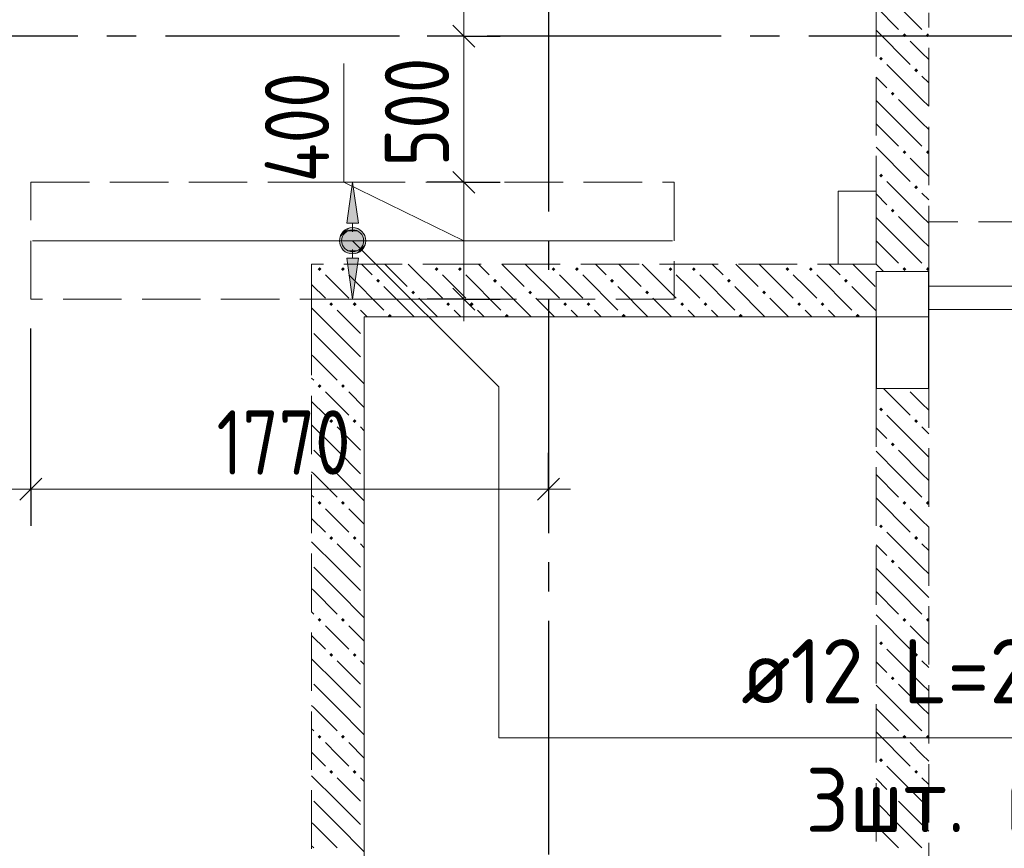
# Model space of a CAD drawing. Header units: millimetres. Extents: x 0 to 61017, y 0 to 42000.
# Tile 13 of 30: x 15912 to 19279, y 31522 to 34356. Entities that reach past the tile are written whole.
import ezdxf

# ---------------------------------------------------------------- set-up
doc = ezdxf.new("R2010")
doc.units = ezdxf.units.MM
doc.linetypes.add('______2', pattern=[270, 200, -70])
doc.linetypes.add('______5', pattern=[1100, 800, -100, 100, -100])
for name, color, linetype, lineweight in [('Standard', 7, 'Continuous', 25), ('ДОП Верх по Х', 7, 'Continuous', 25), ('ЖБ Балка Вышележаща', 7, 'Continuous', 25), ('Макрос окна_ макрос двери', 7, 'Continuous', 18), ('Оси', 40, '______5', 18), ('Позиционная метка номер позиции', 7, 'Continuous', 13), ('Примечания', 7, 'Continuous', 25)]:
    doc.layers.add(name, color=color, linetype=linetype, lineweight=lineweight)
for name, color, linetype, lineweight, true_color in [('ЖБ Балка Нижележащая', 7, '______2', 25, 0x8c8cff), ('ЖБ Перекрытие верхний уровень', 7, 'Continuous', 25, 0xe0e0ff), ('ЖБ Стена верхний уровень', 7, 'Continuous', 25, 0x006e00)]:
    doc.layers.add(name, color=color, linetype=linetype, lineweight=lineweight, true_color=true_color)
doc.styles.add('GOST 2.304-81', font='txt')
doc.styles.add('ISOCPEUR', font='txt')

msp = doc.modelspace()

# ---------------------------------------------------------------- hatches: boundary and pattern name
at = {"layer": 'ДОП Верх по Х', "linetype": 'Continuous', "lineweight": 13, "transparency": 33554687}
for points in [[(17070, 33660), (17050, 33800), (17030, 33660)], [(17031.2, 33632.3), (17068.7, 33632.3), (17050, 33637.5)], [(17012.5, 33600), (17087.5, 33600), (17082.2, 33618.8)], [(17012.5, 33600), (17082.2, 33618.8), (17017.7, 33618.8)], [(17017.7, 33618.8), (17082.2, 33618.8), (17068.7, 33632.3)], [(17017.7, 33618.8), (17068.7, 33632.3), (17031.2, 33632.3)], [(17017.7, 33581.3), (17087.5, 33600), (17012.5, 33600)], [(17017.7, 33581.3), (17082.2, 33581.3), (17087.5, 33600)], [(17031.2, 33567.8), (17082.2, 33581.3), (17017.7, 33581.3)], [(17031.2, 33567.8), (17068.7, 33567.8), (17082.2, 33581.3)], [(17068.7, 33567.8), (17031.2, 33567.8), (17050, 33562.5)]]:
    msp.add_hatch(color=7, dxfattribs=at).paths.add_polyline_path(points)
msp.add_hatch(color=7, dxfattribs=at).paths.add_polyline_path([(17070, 33540), (17050, 33400), (17030, 33540)], flags=16)
at = {"layer": 'ЖБ Стена верхний уровень', "linetype": 'Continuous', "lineweight": 18, "transparency": 33554687}
for points in [[(18930.5, 34303.1), (18937, 34309.6), (18943.5, 34303.1), (18937, 34296.6)], [(19010.5, 34303.1), (19016.9, 34309.6), (19020, 34306.6), (19020, 34299.7), (19016.9, 34296.6)], [(18850.5, 34223.1), (18857, 34229.6), (18863.5, 34223.1), (18857, 34216.6)], [(18970.5, 34183.1), (18977, 34189.6), (18983.5, 34183.1), (18977, 34176.6)], [(18890.5, 34103.1), (18897, 34109.6), (18903.4, 34103.1), (18897, 34096.6)], [(18930.5, 33903.1), (18937, 33909.6), (18943.5, 33903.1), (18937, 33896.6)], [(19010.5, 33903.1), (19016.9, 33909.6), (19020, 33906.6), (19020, 33899.7), (19016.9, 33896.6)], [(18850.5, 33823.1), (18857, 33829.6), (18863.5, 33823.1), (18857, 33816.6)], [(18970.5, 33783.1), (18977, 33789.6), (18983.5, 33783.1), (18977, 33776.6)], [(18890.5, 33703.1), (18897, 33709.6), (18903.4, 33703.1), (18897, 33696.6)], [(16930.5, 33503.1), (16937, 33509.6), (16943.5, 33503.1), (16937, 33496.6)], [(17010.5, 33503.1), (17016.9, 33509.6), (17023.4, 33503.1), (17016.9, 33496.6)], [(17330.5, 33503.1), (17337, 33509.6), (17343.5, 33503.1), (17337, 33496.6)], [(17410.5, 33503.1), (17416.9, 33509.6), (17423.4, 33503.1), (17416.9, 33496.6)], [(17730.5, 33503.1), (17737, 33509.6), (17743.5, 33503.1), (17737, 33496.6)], [(17810.5, 33503.1), (17816.9, 33509.6), (17823.4, 33503.1), (17816.9, 33496.6)], [(18130.5, 33503.1), (18137, 33509.6), (18143.5, 33503.1), (18137, 33496.6)], [(18210.5, 33503.1), (18216.9, 33509.6), (18223.4, 33503.1), (18216.9, 33496.6)], [(18530.5, 33503.1), (18537, 33509.6), (18543.5, 33503.1), (18537, 33496.6)], [(18610.5, 33503.1), (18616.9, 33509.6), (18623.4, 33503.1), (18616.9, 33496.6)], [(18930.5, 33503.1), (18937, 33509.6), (18943.5, 33503.1), (18937, 33496.6)], [(19010.5, 33503.1), (19016.9, 33509.6), (19020, 33506.6), (19020, 33499.7), (19016.9, 33496.6)], [(17130.5, 33463.1), (17137, 33469.6), (17143.5, 33463.1), (17137, 33456.6)], [(17530.5, 33463.1), (17537, 33469.6), (17543.5, 33463.1), (17537, 33456.6)], [(17930.5, 33463.1), (17937, 33469.6), (17943.5, 33463.1), (17937, 33456.6)], [(18330.5, 33463.1), (18337, 33469.6), (18343.5, 33463.1), (18337, 33456.6)], [(18730.5, 33463.1), (18737, 33469.6), (18743.5, 33463.1), (18737, 33456.6)], [(17250.5, 33423.1), (17257, 33429.6), (17263.5, 33423.1), (17257, 33416.6)], [(17650.5, 33423.1), (17657, 33429.6), (17663.5, 33423.1), (17657, 33416.6)], [(18050.5, 33423.1), (18057, 33429.6), (18063.5, 33423.1), (18057, 33416.6)], [(18450.5, 33423.1), (18457, 33429.6), (18463.5, 33423.1), (18457, 33416.6)], [(16970.5, 33383.1), (16977, 33389.6), (16983.5, 33383.1), (16977, 33376.6)], [(17050.5, 33383.1), (17057, 33389.6), (17063.5, 33383.1), (17057, 33376.6)], [(17370.5, 33383.1), (17377, 33389.6), (17383.5, 33383.1), (17377, 33376.6)], [(17450.5, 33383.1), (17457, 33389.6), (17463.5, 33383.1), (17457, 33376.6)], [(17770.5, 33383.1), (17777, 33389.6), (17783.5, 33383.1), (17777, 33376.6)], [(17850.5, 33383.1), (17857, 33389.6), (17863.5, 33383.1), (17857, 33376.6)], [(18170.5, 33383.1), (18177, 33389.6), (18183.5, 33383.1), (18177, 33376.6)], [(18250.5, 33383.1), (18257, 33389.6), (18263.5, 33383.1), (18257, 33376.6)], [(18570.5, 33383.1), (18577, 33389.6), (18583.5, 33383.1), (18577, 33376.6)], [(18650.5, 33383.1), (18657, 33389.6), (18663.5, 33383.1), (18657, 33376.6)], [(17170.5, 33343.1), (17177, 33349.6), (17183.5, 33343.1), (17180.3, 33340), (17173.6, 33340)], [(17570.5, 33343.1), (17577, 33349.6), (17583.5, 33343.1), (17580.3, 33340), (17573.6, 33340)], [(17970.5, 33343.1), (17977, 33349.6), (17983.5, 33343.1), (17980.3, 33340), (17973.6, 33340)], [(18370.5, 33343.1), (18377, 33349.6), (18383.5, 33343.1), (18380.3, 33340), (18373.6, 33340)], [(18770.5, 33343.1), (18777, 33349.6), (18783.5, 33343.1), (18780.3, 33340), (18773.6, 33340)], [(16930.5, 33103.1), (16937, 33109.6), (16943.5, 33103.1), (16937, 33096.6)], [(17010.5, 33103.1), (17016.9, 33109.6), (17023.4, 33103.1), (17016.9, 33096.6)], [(18850.5, 33023.1), (18857, 33029.6), (18863.5, 33023.1), (18857, 33016.6)], [(16970.5, 32983.1), (16977, 32989.6), (16983.5, 32983.1), (16977, 32976.6)], [(17050.5, 32983.1), (17057, 32989.6), (17063.5, 32983.1), (17057, 32976.6)], [(18970.5, 32983.1), (18977, 32989.6), (18983.5, 32983.1), (18977, 32976.6)], [(18890.5, 32903.1), (18897, 32909.6), (18903.4, 32903.1), (18897, 32896.6)], [(16930.5, 32703.1), (16937, 32709.6), (16943.5, 32703.1), (16937, 32696.6)], [(17010.5, 32703.1), (17016.9, 32709.6), (17023.4, 32703.1), (17016.9, 32696.6)], [(18930.5, 32703.1), (18937, 32709.6), (18943.5, 32703.1), (18937, 32696.6)], [(19010.5, 32703.1), (19016.9, 32709.6), (19020, 32706.6), (19020, 32699.7), (19016.9, 32696.6)], [(18850.5, 32623.1), (18857, 32629.6), (18863.5, 32623.1), (18857, 32616.6)], [(16970.5, 32583.1), (16977, 32589.6), (16983.5, 32583.1), (16977, 32576.6)], [(17050.5, 32583.1), (17057, 32589.6), (17063.5, 32583.1), (17057, 32576.6)], [(18970.5, 32583.1), (18977, 32589.6), (18983.5, 32583.1), (18977, 32576.6)], [(18890.5, 32503.1), (18897, 32509.6), (18903.4, 32503.1), (18897, 32496.6)], [(16930.5, 32303.1), (16937, 32309.6), (16943.5, 32303.1), (16937, 32296.6)], [(17010.5, 32303.1), (17016.9, 32309.6), (17023.4, 32303.1), (17016.9, 32296.6)], [(18930.5, 32303.1), (18937, 32309.6), (18943.5, 32303.1), (18937, 32296.6)], [(19010.5, 32303.1), (19016.9, 32309.6), (19020, 32306.6), (19020, 32299.7), (19016.9, 32296.6)], [(18850.5, 32223.1), (18857, 32229.6), (18863.5, 32223.1), (18857, 32216.6)], [(16970.5, 32183.1), (16977, 32189.6), (16983.5, 32183.1), (16977, 32176.6)], [(17050.5, 32183.1), (17057, 32189.6), (17063.5, 32183.1), (17057, 32176.6)], [(18970.5, 32183.1), (18977, 32189.6), (18983.5, 32183.1), (18977, 32176.6)], [(18890.5, 32103.1), (18897, 32109.6), (18903.4, 32103.1), (18897, 32096.6)], [(16930.5, 31903.1), (16937, 31909.6), (16943.5, 31903.1), (16937, 31896.6)], [(17010.5, 31903.1), (17016.9, 31909.6), (17023.4, 31903.1), (17016.9, 31896.6)], [(18930.5, 31903.1), (18937, 31909.6), (18943.5, 31903.1), (18937, 31896.6)], [(19010.5, 31903.1), (19016.9, 31909.6), (19020, 31906.6), (19020, 31899.7), (19016.9, 31896.6)], [(18850.5, 31823.1), (18857, 31829.6), (18863.5, 31823.1), (18857, 31816.6)], [(16970.5, 31783.1), (16977, 31789.6), (16983.5, 31783.1), (16977, 31776.6)], [(17050.5, 31783.1), (17057, 31789.6), (17063.5, 31783.1), (17057, 31776.6)], [(18970.5, 31783.1), (18977, 31789.6), (18983.5, 31783.1), (18977, 31776.6)], [(18890.5, 31703.1), (18897, 31709.6), (18903.4, 31703.1), (18897, 31696.6)]]:
    msp.add_hatch(color=7, dxfattribs=at).paths.add_polyline_path(points, flags=16)
at = {"layer": 'Позиционная метка номер позиции', "linetype": 'Continuous', "lineweight": 13, "transparency": 33554687}
for points in [[(17006.7, 33611.5), (17038.5, 33643.3), (17018.2, 33631.8)], [(17038.5, 33643.3), (17006.7, 33611.5), (17006.7, 33588.5)], [(17038.5, 33643.3), (17006.7, 33588.5), (17061.5, 33643.3)], [(17061.5, 33643.3), (17006.7, 33588.5), (17018.2, 33568.2)], [(17061.5, 33643.3), (17018.2, 33568.2), (17081.8, 33631.8)], [(17081.8, 33631.8), (17018.2, 33568.2), (17038.5, 33556.7)], [(17081.8, 33631.8), (17038.5, 33556.7), (17093.3, 33611.5)], [(17093.3, 33611.5), (17038.5, 33556.7), (17061.5, 33556.7)], [(17093.3, 33611.5), (17061.5, 33556.7), (17093.3, 33588.5)], [(17093.3, 33588.5), (17061.5, 33556.7), (17081.8, 33568.2)]]:
    msp.add_hatch(color=7, dxfattribs=at).paths.add_polyline_path(points)

# ---------------------------------------------------------------- linework, layer by layer
at = {"layer": 'Standard', "color": 7, "linetype": 'Continuous', "lineweight": 13, "transparency": 33554687}
for p, q in [((17430, 34800), (17430, 34300)), ((17430, 34300), (17430, 33800)), ((17019.9, 33800), (17019.9, 34206.6)), ((17430, 33600), (17019.9, 33800)), ((17430, 33800), (17430, 33400)), ((17430, 33400), (17430, 33325)), ((14800, 32750), (15950, 32750)), ((15950, 32750), (17720, 32750)), ((17720, 32750), (17795, 32750))]:
    msp.add_line(p, q, dxfattribs=at)
at = {"layer": 'Standard', "color": 7, "linetype": 'Continuous', "lineweight": 25, "transparency": 33554687}
for p, q in [((17392.5, 34337.5), (17467.5, 34262.5)), ((17392.5, 33837.5), (17467.5, 33762.5)), ((17392.5, 33437.5), (17467.5, 33362.5)), ((15912.5, 32712.5), (15987.5, 32787.5)), ((17682.5, 32712.5), (17757.5, 32787.5))]:
    msp.add_line(p, q, dxfattribs=at)
at = {"layer": 'Standard', "color": 251, "linetype": 'Continuous', "lineweight": -3, "true_color": 0x656565, "transparency": 33554687}
for p, q in [((17430, 34300), (17305, 34300)), ((17430, 34300), (17555, 34300)), ((17430, 34300), (17430, 34300)), ((17430, 33800), (17305, 33800)), ((17430, 33800), (17555, 33800)), ((17430, 33800), (17430, 33800)), ((17430, 33400), (17305, 33400)), ((17430, 33400), (17555, 33400)), ((17430, 33400), (17430, 33400)), ((15950, 32750), (15950, 32875)), ((17720, 32750), (17720, 32875)), ((15950, 32750), (15950, 32625)), ((17720, 32750), (17720, 32625)), ((17720, 32750), (17720, 32750))]:
    msp.add_line(p, q, dxfattribs=at)
msp.add_lwpolyline([(15950, 32750), (15950, 32818), (15950, 32818), (15950, 33300)], dxfattribs=at)
at = {"layer": 'ДОП Верх по Х', "color": 251, "linetype": 'Continuous', "lineweight": 13, "true_color": 0x494949, "transparency": 33554687}
for p, q in [((17050, 33800), (16950, 33800)), ((17050, 33800), (17030, 33660)), ((17070, 33660), (17050, 33800)), ((17050, 33800), (17150, 33800)), ((17050, 33800), (17050, 33800)), ((17030, 33660), (17070, 33660)), ((17050, 33630), (17050, 33660)), ((17012.5, 33600), (17012.5, 33600)), ((17050, 33540), (17050, 33570)), ((17087.5, 33600), (17087.5, 33600)), ((17050, 33400), (17030, 33540)), ((17030, 33540), (17070, 33540)), ((17070, 33540), (17050, 33400)), ((17050, 33400), (16950, 33400)), ((17050, 33400), (17150, 33400)), ((17050, 33400), (17050, 33400))]:
    msp.add_line(p, q, dxfattribs=at)
at = {"layer": 'ДОП Верх по Х', "color": 7, "linetype": 'Continuous', "lineweight": 18, "transparency": 33554687}
msp.add_line((15956, 33600), (18144, 33600), dxfattribs=at)
at = {"layer": 'ДОП Верх по Х', "color": 7, "linetype": 'Continuous', "lineweight": 13, "transparency": 33554687}
msp.add_line((18358.6, 31900), (20444.6, 31900), dxfattribs=at)
at = {"layer": 'ДОП Верх по Х', "color": 251, "linetype": 'Continuous', "lineweight": 13, "true_color": 0x494949, "transparency": 33554687}
msp.add_circle((17050, 33600), 37.5, dxfattribs=at)
at = {"layer": 'ЖБ Балка Вышележаща', "color": 7, "linetype": 'Continuous', "lineweight": 18, "transparency": 33554687}
for p, q in [((19020, 33445), (19020, 33365)), ((19020, 33365), (21550, 33365))]:
    msp.add_line(p, q, dxfattribs=at)
at = {"layer": 'ЖБ Балка Нижележащая', "color": 251, "linetype": '______2', "lineweight": 18, "true_color": 0x656565, "transparency": 33554687}
for p, q in [((21550, 33665), (19020, 33665)), ((19020, 33665), (19020, 33445))]:
    msp.add_line(p, q, dxfattribs=at)
at = {"layer": 'ЖБ Перекрытие верхний уровень', "color": 7, "linetype": 'Continuous', "lineweight": 18, "transparency": 33554687}
for p, q in [((18840, 33770), (18710, 33770)), ((18710, 33770), (18710, 33520)), ((18840, 33520), (18840, 33770)), ((18710, 33520), (18840, 33520)), ((19020, 33340), (19020, 33445)), ((19020, 33445), (21550, 33445)), ((17090, 28900), (17090, 33340)), ((17090, 33340), (19020, 33340))]:
    msp.add_line(p, q, dxfattribs=at)
at = {"layer": 'ЖБ Стена верхний уровень', "color": 251, "linetype": '______2', "lineweight": 13, "true_color": 0x656565, "transparency": 33554687}
for p, q in [((18840, 36320), (18840, 33520)), ((19020, 33520), (19020, 34380)), ((18840, 33520), (16910, 33520)), ((16910, 33520), (16910, 33340)), ((19020, 33495), (19020, 33520)), ((19020, 33495), (18840, 33495)), ((18840, 33495), (18840, 33480)), ((18840, 33480), (18840, 33340)), ((16910, 33340), (16910, 30802.5)), ((17090, 33340), (18840, 33340)), ((17090, 30802.5), (17090, 33340)), ((18840, 33095), (19020, 33095)), ((18840, 33095), (18840, 30800)), ((19020, 30800), (19020, 33095))]:
    msp.add_line(p, q, dxfattribs=at)
at = {"layer": 'ЖБ Стена верхний уровень', "color": 9, "linetype": 'Continuous', "lineweight": 18, "true_color": 0xc7c7c7, "transparency": 33554687}
for p, q in [((18840, 34400.1), (18916.9, 34323.1)), ((18916.9, 34403.1), (18997, 34323.1)), ((18840, 34320.1), (18957, 34203.1)), ((18997, 34243.1), (18957, 34283.1)), ((19020, 34220.1), (18997, 34243.1)), ((18997, 34083.1), (18877, 34203.1)), ((18840, 34160.1), (18877, 34123.1)), ((18997, 34163.1), (19020, 34140.1)), ((18916.9, 34003.1), (18840, 34080.1)), ((18916.9, 34083.1), (18997, 34003.1)), ((18997, 34083.1), (19020, 34060.1)), ((18840, 34000.1), (18916.9, 33923.1)), ((18916.9, 34003.1), (18997, 33923.1)), ((18997, 34003.1), (19020, 33980.1)), ((18840, 33920.1), (18957, 33803.1)), ((18997, 33843.1), (18957, 33883.1)), ((19020, 33820.1), (18997, 33843.1)), ((18997, 33683.1), (18877, 33803.1)), ((18840, 33760.1), (18877, 33723.1)), ((18997, 33763.1), (19020, 33740.1)), ((18916.9, 33603.1), (18840, 33680.1)), ((18916.9, 33683.1), (18997, 33603.1)), ((18997, 33683.1), (19020, 33660.1)), ((18916.9, 33603.1), (18997, 33523.1)), ((18997, 33603.1), (19020, 33580.1)), ((18840, 33600.1), (18916.9, 33523.1)), ((17080.1, 33520), (17116.9, 33483.1)), ((17160.1, 33520), (17237, 33443.1)), ((17240.1, 33520), (17357, 33403.1)), ((17480.1, 33520), (17516.9, 33483.1)), ((17560.1, 33520), (17637, 33443.1)), ((17640.1, 33520), (17757, 33403.1)), ((17880.1, 33520), (17916.9, 33483.1)), ((17960.1, 33520), (18037, 33443.1)), ((18040.1, 33520), (18157, 33403.1)), ((18280.1, 33520), (18316.9, 33483.1)), ((18360.1, 33520), (18437, 33443.1)), ((18440.1, 33520), (18557, 33403.1)), ((18680.1, 33520), (18716.9, 33483.1)), ((18760.1, 33520), (18837, 33443.1)), ((18840, 33520.1), (18840.1, 33520)), ((18840.1, 33520), (18865.1, 33495)), ((16997, 33443.1), (16957, 33483.1)), ((17037, 33483.1), (17157, 33363.1)), ((17397, 33443.1), (17357, 33483.1)), ((17437, 33483.1), (17557, 33363.1)), ((17797, 33443.1), (17757, 33483.1)), ((17837, 33483.1), (17957, 33363.1)), ((18197, 33443.1), (18157, 33483.1)), ((18237, 33483.1), (18357, 33363.1)), ((18597, 33443.1), (18557, 33483.1)), ((18637, 33483.1), (18757, 33363.1)), ((16910, 33450.1), (16957, 33403.1)), ((17037, 33403.1), (16997, 33443.1)), ((17157, 33443.1), (17260.1, 33340)), ((17437, 33403.1), (17397, 33443.1)), ((17557, 33443.1), (17660.1, 33340)), ((17837, 33403.1), (17797, 33443.1)), ((17957, 33443.1), (18060.1, 33340)), ((18237, 33403.1), (18197, 33443.1)), ((18357, 33443.1), (18460.1, 33340)), ((18637, 33403.1), (18597, 33443.1)), ((18757, 33443.1), (18840, 33360.1)), ((17340.1, 33340), (17277, 33403.1)), ((17740.1, 33340), (17677, 33403.1)), ((18140.1, 33340), (18077, 33403.1)), ((18540.1, 33340), (18477, 33403.1)), ((16940.1, 33340), (16910, 33370.1)), ((16997, 33283.1), (16940.1, 33340)), ((16997, 33363.1), (17020.1, 33340)), ((17020.1, 33340), (17077, 33283.1)), ((17077, 33363.1), (17100.1, 33340)), ((17397, 33363.1), (17420.1, 33340)), ((17477, 33363.1), (17500.1, 33340)), ((17797, 33363.1), (17820.1, 33340)), ((17877, 33363.1), (17900.1, 33340)), ((18197, 33363.1), (18220.1, 33340)), ((18277, 33363.1), (18300.1, 33340)), ((18597, 33363.1), (18620.1, 33340)), ((18677, 33363.1), (18700.1, 33340)), ((16916.9, 33283.1), (16997, 33203.1)), ((16997, 33283.1), (17077, 33203.1)), ((16916.9, 33203.1), (16910, 33210.1)), ((16916.9, 33203.1), (16997, 33123.1)), ((16997, 33203.1), (17090, 33110.1)), ((16910, 33130.1), (16916.9, 33123.1)), ((16997, 33043.1), (16957, 33083.1)), ((17037, 33083.1), (17090, 33030.1)), ((18865.1, 33095), (18957, 33003.1)), ((18997, 33043.1), (18957, 33083.1)), ((16910, 33050.1), (16957, 33003.1)), ((17037, 33003.1), (16997, 33043.1)), ((19020, 33020.1), (18997, 33043.1)), ((18997, 32883.1), (18877, 33003.1)), ((16997, 32883.1), (16910, 32970.1)), ((16997, 32963.1), (17077, 32883.1)), ((17077, 32963.1), (17090, 32950.1)), ((18997, 32963.1), (19020, 32940.1)), ((18840, 32960.1), (18877, 32923.1)), ((16916.9, 32883.1), (16997, 32803.1)), ((16997, 32883.1), (17077, 32803.1)), ((18916.9, 32803.1), (18840, 32880.1)), ((18916.9, 32883.1), (18997, 32803.1)), ((18997, 32883.1), (19020, 32860.1)), ((16916.9, 32803.1), (16910, 32810.1)), ((16916.9, 32803.1), (16997, 32723.1)), ((16997, 32803.1), (17090, 32710.1)), ((18840, 32800.1), (18916.9, 32723.1)), ((18916.9, 32803.1), (18997, 32723.1)), ((18997, 32803.1), (19020, 32780.1)), ((16910, 32730.1), (16916.9, 32723.1)), ((18840, 32720.1), (18957, 32603.1)), ((16997, 32643.1), (16957, 32683.1)), ((17037, 32683.1), (17090, 32630.1)), ((18997, 32643.1), (18957, 32683.1)), ((16910, 32650.1), (16957, 32603.1)), ((17037, 32603.1), (16997, 32643.1)), ((19020, 32620.1), (18997, 32643.1)), ((18997, 32483.1), (18877, 32603.1)), ((16997, 32483.1), (16910, 32570.1)), ((16997, 32563.1), (17077, 32483.1)), ((17077, 32563.1), (17090, 32550.1)), ((18840, 32560.1), (18877, 32523.1)), ((18997, 32563.1), (19020, 32540.1)), ((16916.9, 32483.1), (16997, 32403.1)), ((16997, 32483.1), (17077, 32403.1)), ((18916.9, 32403.1), (18840, 32480.1)), ((18916.9, 32483.1), (18997, 32403.1)), ((18997, 32483.1), (19020, 32460.1)), ((16916.9, 32403.1), (16910, 32410.1)), ((16916.9, 32403.1), (16997, 32323.1)), ((16997, 32403.1), (17090, 32310.1)), ((18840, 32400.1), (18916.9, 32323.1)), ((18916.9, 32403.1), (18997, 32323.1)), ((18997, 32403.1), (19020, 32380.1)), ((16910, 32330.1), (16916.9, 32323.1)), ((18840, 32320.1), (18957, 32203.1)), ((16997, 32243.1), (16957, 32283.1)), ((17037, 32283.1), (17090, 32230.1)), ((18997, 32243.1), (18957, 32283.1)), ((16910, 32250.1), (16957, 32203.1)), ((17037, 32203.1), (16997, 32243.1)), ((19020, 32220.1), (18997, 32243.1)), ((18997, 32083.1), (18877, 32203.1)), ((16997, 32083.1), (16910, 32170.1)), ((16997, 32163.1), (17077, 32083.1)), ((17077, 32163.1), (17090, 32150.1)), ((18840, 32160.1), (18877, 32123.1)), ((18997, 32163.1), (19020, 32140.1)), ((16916.9, 32083.1), (16997, 32003.1)), ((16997, 32083.1), (17077, 32003.1)), ((18916.9, 32003.1), (18840, 32080.1)), ((18916.9, 32083.1), (18997, 32003.1)), ((18997, 32083.1), (19020, 32060.1)), ((16916.9, 32003.1), (16910, 32010.1)), ((16916.9, 32003.1), (16997, 31923.1)), ((16997, 32003.1), (17090, 31910.1)), ((18840, 32000.1), (18916.9, 31923.1)), ((18916.9, 32003.1), (18997, 31923.1)), ((18997, 32003.1), (19020, 31980.1)), ((16910, 31930.1), (16916.9, 31923.1)), ((18840, 31920.1), (18957, 31803.1)), ((16997, 31843.1), (16957, 31883.1)), ((17037, 31883.1), (17090, 31830.1)), ((18997, 31843.1), (18957, 31883.1)), ((16910, 31850.1), (16957, 31803.1)), ((17037, 31803.1), (16997, 31843.1)), ((19020, 31820.1), (18997, 31843.1)), ((18997, 31683.1), (18877, 31803.1)), ((16997, 31683.1), (16910, 31770.1)), ((16997, 31763.1), (17077, 31683.1)), ((17077, 31763.1), (17090, 31750.1)), ((18840, 31760.1), (18877, 31723.1)), ((18997, 31763.1), (19020, 31740.1)), ((16916.9, 31683.1), (16997, 31603.1)), ((16997, 31683.1), (17077, 31603.1)), ((18916.9, 31683.1), (18997, 31603.1)), ((18997, 31683.1), (19020, 31660.1)), ((18916.9, 31603.1), (18840, 31680.1)), ((16916.9, 31603.1), (16910, 31610.1)), ((16916.9, 31603.1), (16997, 31523.1)), ((16997, 31603.1), (17090, 31510.1)), ((18840, 31600.1), (18916.9, 31523.1)), ((18916.9, 31603.1), (18997, 31523.1)), ((18997, 31603.1), (19020, 31580.1)), ((16910, 31530.1), (16916.9, 31523.1))]:
    msp.add_line(p, q, dxfattribs=at)
at = {"layer": 'Макрос окна_ макрос двери', "color": 7, "linetype": 'Continuous', "lineweight": -3, "transparency": 33554687}
for p, q in [((19020, 33095), (19020, 33495)), ((18840, 33340), (18840, 33095))]:
    msp.add_line(p, q, dxfattribs=at)
at = {"layer": 'Оси', "color": 8, "linetype": '______5', "lineweight": -3, "transparency": 33554687}
for p, q in [((17720, 38900), (17720, 15970)), ((50210, 34300), (3600, 34300)), ((50210, 34300), (3600, 34300))]:
    msp.add_line(p, q, dxfattribs=at)
at = {"layer": 'Позиционная метка номер позиции', "color": 7, "linetype": 'Continuous', "lineweight": 13, "transparency": 33554687}
for p, q in [((17018.2, 33631.8), (17018.2, 33631.8)), ((17081.8, 33631.8), (17081.8, 33631.8)), ((17018.2, 33568.2), (17018.2, 33568.2)), ((17081.8, 33568.2), (17081.8, 33568.2))]:
    msp.add_line(p, q, dxfattribs=at)
msp.add_lwpolyline([(17050, 33600), (17550, 33100), (17550, 31900), (20558.6, 31900)], dxfattribs=at)
msp.add_circle((17050, 33600), 45, dxfattribs=at)
at = {"layer": 'Примечания', "color": 7, "linetype": '______2', "lineweight": 18, "transparency": 33554687}
for p, q in [((15950, 33800), (18150, 33800)), ((15950, 33400), (15950, 33800)), ((18150, 33800), (18150, 33400)), ((18150, 33400), (15950, 33400))]:
    msp.add_line(p, q, dxfattribs=at)

# ---------------------------------------------------------------- texts
at = {"layer": 'Standard', "color": 7, "linetype": 'Continuous', "lineweight": 25, "transparency": 33554687, "char_height": 220, "attachment_point": 7, "rotation": 90, "style": 'GOST 2.304-81'}
for s, insert, width in [('500', (17380, 33854.5), 516.39), ('400', (16969.9, 33800), 531.967)]:
    msp.add_mtext(s, dxfattribs=dict(at, insert=insert, width=width))
at = {"layer": 'Standard', "color": 7, "linetype": 'Continuous', "lineweight": 25, "transparency": 33554687, "insert": (16584.8, 32800), "char_height": 220, "width": 625.741, "attachment_point": 7, "style": 'GOST 2.304-81'}
msp.add_mtext('1770', dxfattribs=at)
at = {"layer": 'ДОП Верх по Х', "color": 7, "linetype": 'Continuous', "lineweight": 13, "transparency": 33554687, "char_height": 220, "attachment_point": 7, "style": 'ISOCPEUR'}
for s, insert, width in [('\\W0.96;ø12 L=2200mm ', (18378.6, 32017.3), 2150.516), ('\\W0.97;3шт. ш.200 ', (18598.6, 31577.3), 1712.324)]:
    msp.add_mtext(s, dxfattribs=dict(at, insert=insert, width=width))

doc.saveas('drawing.dxf')
